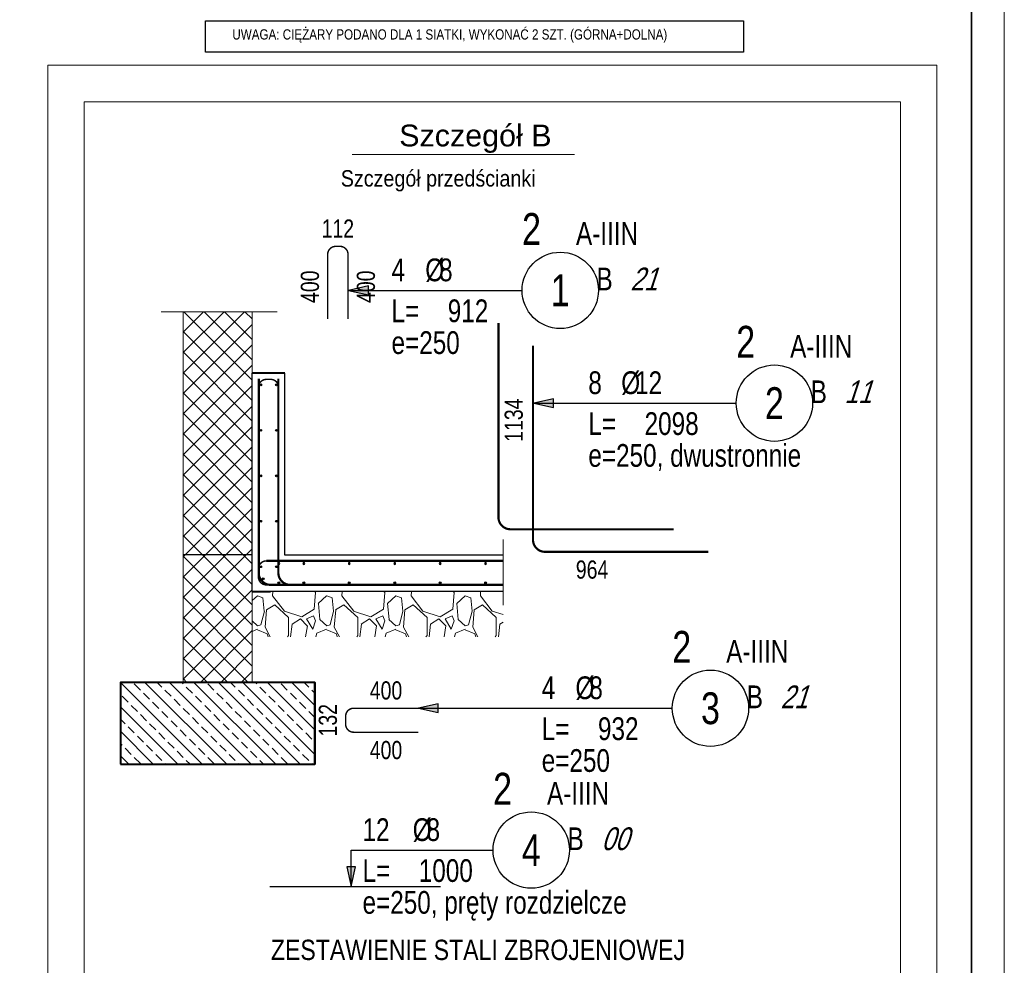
# Model space of a CAD drawing. Header units: millimetres. Extents: x -35363 to 17197, y 5744 to 29461.
# Tile 27 of 29: x 9680 to 15097, y 11079 to 16279. Entities that reach past the tile are written whole.
import ezdxf
from ezdxf.enums import TextEntityAlignment as Align

# ---------------------------------------------------------------- set-up
doc = ezdxf.new("R2010")
doc.units = ezdxf.units.MM
doc.linetypes.add('CONTINOUS', pattern=[0])
doc.linetypes.add('Dashed', pattern=[1250, 750, -500])
for name, color, linetype, lineweight in [('-OPISY', 11, 'Continuous', 13), ('OPISY', 11, 'Continuous', 13), ('WB-KRESKOWANIE2', 251, 'Continuous', 9), ('WB-MUROWANE2', 20, 'Continuous', 35), ('WB-OPISY2', 11, 'Continuous', 5), ('WB-RAMKA_TABELKA', 33, 'Continuous', 35), ('WB_ŻELBET', 4, 'Continuous', 40), ('ZELBET_WIDOK', 4, 'Continuous', 25)]:
    doc.layers.add(name, color=color, linetype=linetype, lineweight=lineweight)
for name, color, linetype in [('BZ_odn', 1, 'Continuous'), ('BZ_opi1', 7, 'Continuous'), ('BZ_opi2', 4, 'Continuous'), ('BZ_opi3', 30, 'Continuous'), ('BZ_P_prz', 4, 'Continuous'), ('BZ_P_wid', 3, 'Continuous'), ('BZ_P_wyc', 134, 'Continuous'), ('BZ_txg', 3, 'Continuous'), ('BZ_wym', 1, 'Continuous')]:
    doc.layers.add(name, color=color, linetype=linetype)
doc.layers.add('BZ_pom', color=6, linetype='Continuous', plot=False)
doc.layers.add('WB-KARTKA', color=251, linetype='Continuous', lineweight=13, plot=False)
doc.styles.add('AR 01 SWIS', font='txt')
doc.styles.add('Arial', font='txt')
doc.styles.add('BIKTBG', font='txt', dxfattribs={"width": 0.85})
doc.styles.add('BIKTC', font='bikromsw.shx', dxfattribs={"width": 0.85})
doc.styles.add('BIKTG', font='bikromsw.shx', dxfattribs={"width": 0.85})
doc.styles.add('BIKTS', font='bikromsw.shx', dxfattribs={"width": 0.85})
doc.styles.add('BIKWYM', font='bikromsw.shx', dxfattribs={"width": 0.8})
doc.linetypes.add('ZIGZAG', pattern='A,0.00254,-5.08,[131,ltypeshp.shx,S=5.08,R=0,X=-5.08,Y=0],-10.16,[131,ltypeshp.shx,S=5.08,R=180,X=5.08,Y=0],-5.08', length=20.32254)
doc.dimstyles.new('BZ_ST_50_mm', dxfattribs={"dimscale": 5, "dimtxt": 25, "dimasz": 1.666667, "dimexe": 24, "dimexo": 0, "dimgap": 0, "dimtad": 0, "dimdec": 1, "dimrnd": 0.5, "dimdsep": 46, "dimtxsty": 'BIKWYM', "dimblk": 'WYM-ST', "dimcen": 0, "dimdle": 20, "dimclrd": 256, "dimclre": 256, "dimclrt": 7, "dimadec": 0, "dimazin": 0, "dimtfac": 0.033333, "dimtdec": 1, "dimtix": 1, "dimtmove": 2, "dimatfit": 3, "dimldrblk": 'WYM-ST', "dimfxl": 0, "dimtvp": 0.8, "dimtolj": 1, "dimtzin": 0, "dimarcsym": 0})

# ---------------------------------------------------------------- blocks, each defined once
blk = doc.blocks.new('Format A1 - wpiecie poziome')
at = {"layer": 'WB-KARTKA', "linetype": 'Continuous'}
blk.add_lwpolyline([(-841, 0), (-841, 594), (0, 594), (0, 0)], close=True, dxfattribs=at)
at = {"layer": 'WB-RAMKA_TABELKA', "linetype": 'Continuous'}
blk.add_lwpolyline([(-816, 6), (-816, 297), (-835, 297), (-835, 588), (-6, 588), (-6, 6), (-816, 6)], dxfattribs=at)
blk = doc.blocks.new('PRET3')
blk.add_hatch(color=0).paths.add_polyline_path([(0.5, 0, 1), (-0.5, 0, 1)])
at = {"color": 0}
blk.add_circle((0, 0), 0.5, dxfattribs=at)
blk = doc.blocks.new('WYM-ST')
blk.add_hatch(color=256).paths.add_polyline_path([(0, 0), (-13, 2.88), (-13, -2.88)])
blk.add_lwpolyline([(0, 0), (-13, 2.88), (-13, -2.88), (0, 0)])
blk = doc.blocks.new('bik_BlkOpPret', base_point=(-3980.7, 20344.6))
at = {"layer": 'BZ_opi1', "style": 'BIKTS', "width": 0.8}
for tag, p in [('SZTUK', (-3918.2, 20394.6)), ('PRZEDR_FI', (-3556.3, 20394.6)), ('PRZEKROJ', (-3480.1, 20394.6)), ('PRZEDR_L', (-3918.2, 20169.6)), ('DLUGOSC', (-3608.7, 20169.6)), ('UWAGA', (-3918.2, 19994.6))]:
    blk.add_attdef(tag, p, '', height=125, dxfattribs=at)
at = {"layer": 'BZ_opi2', "style": 'BIKTBG', "width": 0.8}
blk.add_attdef('NUMER', text='', height=175, dxfattribs=at).set_placement((-2894.5, 20344.6), align=Align.MIDDLE_CENTER)
at = {"layer": 'BZ_pom', "width": 0.8}
for tag, p, height, style in [('POZYCJA', (-3104.5, 20594.6), 175, 'BIKTBG'), ('GATUNEK', (-2815, 20594.6), 125, 'BIKTS'), ('METODA_L', (-2695, 20344.6), 125, 'BIKTS'), ('EURO_KOD', (-2509.2, 20344.6), 125, 'BIKTS')]:
    blk.add_attdef(tag, p, '', height=height, dxfattribs=dict(at, style=style))
at = {"layer": 'BZ_wym', "width": 0.8}
for tag, p, height, style, flags in [('PRZEDR_NR', (-3918.2, 19807.1), 175, 'BIKTBG', 1), ('PRZEDR_SZT', (-3918.2, 19619.6), 125, 'BIKTS', 1), ('TYP_PRETA', (-3918.2, 19432.1), 125, 'BIKTS', 3), ('EURO_KOD_SEGMENTY', (-3618.2, 19244.6), 125, 'BIKTS', 3), ('HAK_1', (-3918.2, 19057.1), 125, 'BIKTS', 3), ('HAK_2', (-3918.2, 18869.6), 125, 'BIKTS', 3), ('ID', (-3918.2, 18682.1), 125, 'BIKTS', 3), ('ID_C', (-3918.2, 18494.6), 125, 'BIKTS', 3), ('b_atr_0', (-3918.2, 18307.1), 125, 'BIKTS', 3)]:
    blk.add_attdef(tag, p, '', height=height, dxfattribs=dict(at, style=style, flags=flags))

msp = doc.modelspace()

# ---------------------------------------------------------------- hatches: boundary and pattern name
at = {"layer": 'WB-KRESKOWANIE2'}
h = msp.add_hatch(dxfattribs=at)
h.set_pattern_fill('ANSI37', color=256, scale=25, angle=270, style=0)
h.set_pattern_definition([(315, (1976190.43, 255289.08), (56.1266008, 56.1266008), []), (45, (1976190.43, 255289.08), (-56.1266008, 56.1266008), [])])
h.paths.add_polyline_path([(10578.89, 12634.79), (10958.89, 12634.79), (10958.89, 14673.04), (10578.89, 14673.04)])
h = msp.add_hatch(dxfattribs=at)
h.set_pattern_fill('GRAVEL', color=256, scale=15, angle=270, style=0)
h.set_pattern_definition([(138.01279, (23939.106, -7629.936), (-3429, 3048), [51.258, -5074.5725]), (94.96974, (23901.006, -7595.646), (381.000022, -4571.999998), [87.9607, -8708.1073]), (42.51045, (23893.386, -7508.016), (-4190.999999, -3810.000002), [62.022, -6140.2084]), (177.27369, (23798.136, -7359.426), (7620, -381.000001), [80.1007, -7929.9656]), (202.83365, (23718.126, -7355.616), (4572, 1905), [78.545, -7775.971]), (267.27369, (23645.736, -7386.096), (381.000001, 7620), [80.1007, -7929.9656]), (307.69424, (23641.926, -7466.106), (-3810, 4953), [105.929, -10486.9673]), (342.25533, (23706.696, -7549.926), (8382, -2667.000001), [100.008, -9900.7885]), (31.429566, (23801.946, -7580.406), (4953, 3048), [80.372, -7956.832]), (85.23636, (23870.526, -7538.496), (-381, -4191), [91.757, -4496.0905]), (132.39744, (23878.146, -7447.056), (-4191, 4572), [118.6617, -11747.516]), (48.81407, (23794.326, -7736.616), (2286, 2667), [40.5007, -4009.585]), (81.46923, (23820.996, -7706.136), (-761.999999, -4953), [77.0523, -7628.196]), (135, (23832.43, -7629.94), (-381, 5e-13), [53.8814, -484.934]), (113.1986, (23878.146, -7603.266), (762, -1905), [29.016, -2872.5934]), (201.8014, (23866.716, -7576.596), (1143, 381), [41.035, -2010.713]), (300.96376, (23828.616, -7591.836), (762, -1143), [66.648, -2154.9447]), (71.56505, (23862.91, -7648.99), (-381, -762), [48.193, -1156.635]), (286.38954, (23866.716, -7355.616), (1143, -3810), [67.513, -6683.824]), (340.34618, (23885.766, -7420.386), (-4191, 1524), [56.64, -5607.3324]), (203.1986, (23939.106, -7648.986), (1905, 762), [58.032, -2843.5775]), (253.61046, (23885.766, -7671.846), (1143, 3810), [67.513, -6683.824]), (249.44395, (23630.496, -7355.616), (762, 1905), [65.1053, -3190.16]), (204.77514, (23607.636, -7416.576), (4191, 1905.000002), [54.551, -5400.539]), (336.8014, (23558.106, -7652.796), (1905, -762), [58.032, -2843.5775]), (287.35402, (23611.446, -7675.656), (-1524, 4953), [63.8674, -6322.8564]), (339.44395, (23558.106, -7466.106), (-1905, 762), [32.5526, -3222.713]), (11.30993, (23558.11, -7629.936), (1524, 381), [19.427, -1923.299]), (75.96376, (23577.16, -7626.13), (-381, -1143), [78.545, -1492.358]), (96.00901, (23596.206, -7549.926), (381, -3810), [72.79, -7206.2047]), (213.69007, (23794.33, -7591.84), (762, 381), [54.9486, -1318.7665]), (263.15723, (23748.606, -7622.316), (-762, -6477), [95.9335, -9497.4014]), (330.9454, (23737.176, -7717.566), (-2667, 1524), [39.226, -3883.409]), (360, (23771.47, -7736.6), (381, 381), [22.86, -358.14]), (30.25644, (23607.636, -7542.306), (-2667, -1524), [52.93, -5240.091]), (318.01279, (23653.356, -7515.636), (3429, -3048), [102.5164, -5023.3143]), (270, (23729.56, -7584.2), (381, -381), [99.06, -281.94]), (235.30485, (23729.556, -7683.276), (-2666.999998, -3810.000001), [60.2414, -5963.8975]), (164.0546, (23695.266, -7732.806), (-1524, 381), [55.4744, -2718.2475]), (117.645975, (23641.926, -7717.566), (-3810, 7239), [90.3218, -8941.8697]), (85.42608, (23600.016, -7637.556), (381, 4953), [95.5544, -9459.877])])
h.paths.add_polyline_path([(12338.89, 13134.79), (10958.89, 13134.79), (10958.89, 12884.79), (12338.89, 12884.79), (12338.89, 13059.61)])
h = msp.add_hatch(dxfattribs=at)
h.set_pattern_fill('ANSI33', color=256, scale=15, angle=270, style=0)
h.set_pattern_definition([(315, (1977070.43, 256827.33), (67.351921, 67.351921), []), (315, (1977070.43, 256759.97), (67.351921, 67.351921), [47.625, -23.8125])])
h.paths.add_polyline_path([(10613.89, 12634.79), (10578.89, 12634.79), (10233.89, 12634.79), (10233.89, 12184.79), (10613.89, 12184.79), (10923.89, 12184.79), (11303.89, 12184.79), (11303.89, 12634.79), (10958.89, 12634.79), (10923.89, 12634.79)])

# ---------------------------------------------------------------- linework, layer by layer
at = {"layer": 'BZ_odn'}
for centre in [(12653.69, 14790.45), (13831.94, 14170.11), (13480.17, 12492.63), (12494.24, 11712.5)]:
    msp.add_circle(centre, 210, dxfattribs=at)
at = {"layer": 'BZ_P_wid', "elevation": 0}
for points, const_width in [([(11374.14, 14632.27), (11374.14, 14988.27, -0.4142136), (11418.14, 15032.27), (11442.14, 15032.27, -0.4142136), (11486.14, 14988.27), (11486.14, 14632.27)], 8), ([(12313.62, 14610.63), (12313.62, 13542.63, 0.4142136), (12379.62, 13476.63), (13277.62, 13476.63)], 12), ([(12503.86, 14486.56), (12503.86, 13418.56, 0.4142136), (12569.86, 13352.56), (13467.86, 13352.56)], 12), ([(10994.89, 14304.79), (10994.89, 13236.79, 0.4142136), (11060.89, 13170.79), (11958.89, 13170.79)], 12), ([(10992.89, 13864.79), (10992.89, 14256.79, -0.4142136), (11036.89, 14300.79), (11060.89, 14300.79, -0.4142136), (11104.89, 14256.79), (11104.89, 13864.79)], 8), ([(11102.89, 14304.79), (11102.89, 13236.79, 0.4142136), (11168.89, 13170.79), (12338.89, 13170.79)], 12), ([(11392.89, 13170.79), (11036.89, 13170.79, -0.4142136), (10992.89, 13214.79), (10992.89, 13258.79, -0.4142136), (11036.89, 13302.79), (11392.89, 13302.79)], 8)]:
    msp.add_lwpolyline(points, format="xyb", dxfattribs=dict(at, const_width=const_width))
at = {"layer": 'BZ_P_wid', "const_width": 12, "elevation": 0}
msp.add_lwpolyline([(11036.89, 13302.79), (12338.89, 13302.79)], dxfattribs=at)
at = {"layer": 'BZ_P_wid', "const_width": 8}
msp.add_lwpolyline([(11873.02, 12360.63), (11517.02, 12360.63, -0.4142136), (11473.02, 12404.63), (11473.02, 12448.63, -0.4142136), (11517.02, 12492.63), (11873.02, 12492.63)], format="xyb", dxfattribs=at)
msp.add_lwpolyline([(11055.76, 11511.64), (11995.76, 11511.64)], dxfattribs=at)
at = {"layer": 'BZ_P_wyc', "const_width": 8}
msp.add_lwpolyline([(11873.02, 12360.63), (11517.02, 12360.63, -0.4142136), (11473.02, 12404.63), (11473.02, 12448.63, -0.4142136), (11517.02, 12492.63), (11873.02, 12492.63)], format="xyb", dxfattribs=at)
at = {"layer": 'BZ_txg', "color": 6}
msp.add_lwpolyline([(10701.22, 16271.95), (13662.55, 16271.95), (13662.55, 16099.81), (10701.22, 16099.81)], close=True, dxfattribs=at)
at = {"layer": 'OPISY', "linetype": 'Continuous'}
msp.add_line((11508.57, 15537.16), (12732.37, 15537.16), dxfattribs=at)
at = {"layer": 'WB-KRESKOWANIE2', "linetype": 'Dashed', "ltscale": 10}
for p, q in [((11095.32, 14673.04, 0), (10457.32, 14673.04, 0)), ((12338.89, 13059.61, 0), (12338.89, 13419.59, 0))]:
    msp.add_line(p, q, dxfattribs=at)
at = {"layer": 'WB-MUROWANE2', "lineweight": 18}
for p, q in [((10578.89, 13134.79, 0), (10578.89, 14673.04, 0)), ((10958.89, 13134.79, 0), (10958.89, 14673.04, 0)), ((10578.89, 12634.79, 0), (10578.89, 13134.79, 0)), ((10958.89, 12634.79, 0), (10958.89, 13134.79, 0))]:
    msp.add_line(p, q, dxfattribs=at)
at = {"layer": 'WB-OPISY2'}
for points in [[(9833.67, 16027.91), (14725.8, 16027.91), (14725.8, 8727.53), (9833.67, 8727.53)], [(10033.67, 15827.91), (14525.8, 15827.91), (14525.8, 8927.53), (10033.67, 8927.53)]]:
    msp.add_lwpolyline(points, close=True, dxfattribs=at)
at = {"layer": 'WB_ŻELBET'}
for p, q in [((11138.89, 14334.79, 0), (10958.89, 14334.79, 0)), ((10958.89, 13134.79, 0), (11058.89, 13134.79, 0)), ((10233.89, 12634.79, 0), (10233.89, 12184.79, 0)), ((11303.89, 12634.79, 0), (11303.89, 12184.79, 0))]:
    msp.add_line(p, q, dxfattribs=at)
at = {"layer": 'WB_ŻELBET', "color": 2, "linetype": 'ZIGZAG', "lineweight": 30, "ltscale": 5, "elevation": 0}
msp.add_lwpolyline([(10958.89, 13336.84), (10578.89, 13336.84)], dxfattribs=at)
at = {"layer": 'WB_ŻELBET', "elevation": 0}
msp.add_lwpolyline([(10233.89, 12184.79), (11303.89, 12184.79), (11303.89, 12634.79), (10233.89, 12634.79)], close=True, dxfattribs=at)
at = {"layer": 'ZELBET_WIDOK'}
for p, q in [((10958.89, 13134.79, 0), (10958.89, 14334.79, 0)), ((11138.89, 13334.79, 0), (11138.89, 14334.79, 0)), ((11458.89, 13334.79, 0), (11138.89, 13334.79, 0)), ((12338.89, 13334.79, 0), (11458.89, 13334.79, 0)), ((12338.89, 13134.79, 0), (10958.89, 13134.79, 0)), ((10233.89, 12634.79, 0), (10923.89, 12634.79, 0)), ((11303.89, 12634.79, 0), (10613.89, 12634.79, 0)), ((10233.89, 12184.79, 0), (10923.89, 12184.79, 0)), ((11303.89, 12184.79, 0), (10613.89, 12184.79, 0))]:
    msp.add_line(p, q, dxfattribs=at)

# ---------------------------------------------------------------- block references
ref = msp.add_blockref('bik_BlkOpPret', (11662.74, 14790.45))
ref.add_attrib('NUMER', '1', dxfattribs={"layer": 'BZ_opi2', "height": 175, "style": 'BIKTBG', "width": 0.8}).set_placement((12653.69, 14790.45), align=Align.MIDDLE_CENTER)
ref.add_attrib('POZYCJA', '2', (12443.69, 15040.45), dxfattribs={"layer": 'BZ_pom', "height": 175, "style": 'BIKTBG', "width": 0.8})
ref.add_attrib('SZTUK', '4', (11725.24, 14840.45), dxfattribs={"layer": 'BZ_opi1', "height": 125, "style": 'BIKTS', "width": 0.8})
ref.add_attrib('GATUNEK', 'A-IIIN', (12740.35, 15040.45), dxfattribs={"layer": 'BZ_pom', "height": 125, "style": 'BIKTS', "width": 0.8})
ref.add_attrib('PRZEKROJ', '8', (11987.15, 14840.45), dxfattribs={"layer": 'BZ_opi1', "height": 125, "style": 'BIKTS', "width": 0.8})
ref.add_attrib('DLUGOSC', '912', (12034.77, 14615.45), dxfattribs={"layer": 'BZ_opi1', "height": 125, "style": 'BIKTS', "width": 0.8})
ref.add_attrib('UWAGA', 'e=250', (11725.24, 14440.45), dxfattribs={"layer": 'BZ_opi1', "height": 125, "style": 'BIKTS', "width": 0.8})
ref.add_attrib('METODA_L', 'B', (12853.22, 14790.45), dxfattribs={"layer": 'BZ_pom', "height": 125, "style": 'BIKTS', "width": 0.8})
ref.add_attrib('PRZEDR_FI', '%%c', (11910.96, 14840.45), dxfattribs={"layer": 'BZ_opi1', "height": 125, "style": 'BIKTS', "width": 0.8})
ref.add_attrib('PRZEDR_L', 'L=', (11725.24, 14615.45), dxfattribs={"layer": 'BZ_opi1', "height": 125, "style": 'BIKTS', "width": 0.8})
ref.add_attrib('EURO_KOD', '21', (13038.93, 14790.45), dxfattribs={"layer": 'BZ_pom', "height": 125, "style": 'BIKTS', "oblique": 18, "width": 0.8})
ref = msp.add_blockref('bik_BlkOpPret', (12745.75, 14170.11))
ref.add_attrib('NUMER', '2', dxfattribs={"layer": 'BZ_opi2', "height": 175, "style": 'BIKTBG', "width": 0.8}).set_placement((13831.94, 14170.11), align=Align.MIDDLE_CENTER)
ref.add_attrib('POZYCJA', '2', (13621.94, 14420.11), dxfattribs={"layer": 'BZ_pom', "height": 175, "style": 'BIKTBG', "width": 0.8})
ref.add_attrib('SZTUK', '8', (12808.25, 14220.11), dxfattribs={"layer": 'BZ_opi1', "height": 125, "style": 'BIKTS', "width": 0.8})
ref.add_attrib('GATUNEK', 'A-IIIN', (13918.59, 14420.11), dxfattribs={"layer": 'BZ_pom', "height": 125, "style": 'BIKTS', "width": 0.8})
ref.add_attrib('PRZEKROJ', '12', (13065.39, 14220.11), dxfattribs={"layer": 'BZ_opi1', "height": 125, "style": 'BIKTS', "width": 0.8})
ref.add_attrib('DLUGOSC', '2098', (13117.77, 13995.11), dxfattribs={"layer": 'BZ_opi1', "height": 125, "style": 'BIKTS', "width": 0.8})
ref.add_attrib('UWAGA', 'e=250, dwustronnie', (12808.25, 13820.11), dxfattribs={"layer": 'BZ_opi1', "height": 125, "style": 'BIKTS', "width": 0.8})
ref.add_attrib('METODA_L', 'B', (14031.46, 14170.11), dxfattribs={"layer": 'BZ_pom', "height": 125, "style": 'BIKTS', "width": 0.8})
ref.add_attrib('PRZEDR_FI', '%%c', (12989.2, 14220.11), dxfattribs={"layer": 'BZ_opi1', "height": 125, "style": 'BIKTS', "width": 0.8})
ref.add_attrib('PRZEDR_L', 'L=', (12808.25, 13995.11), dxfattribs={"layer": 'BZ_opi1', "height": 125, "style": 'BIKTS', "width": 0.8})
ref.add_attrib('EURO_KOD', '11', (14217.18, 14170.11), dxfattribs={"layer": 'BZ_pom', "height": 125, "style": 'BIKTS', "oblique": 18, "width": 0.8})
ref = msp.add_blockref('bik_BlkOpPret', (12489.22, 12492.63))
ref.add_attrib('NUMER', '3', dxfattribs={"layer": 'BZ_opi2', "height": 175, "style": 'BIKTBG', "width": 0.8}).set_placement((13480.17, 12492.63), align=Align.MIDDLE_CENTER)
ref.add_attrib('POZYCJA', '2', (13270.17, 12742.63), dxfattribs={"layer": 'BZ_pom', "height": 175, "style": 'BIKTBG', "width": 0.8})
ref.add_attrib('SZTUK', '4', (12551.72, 12542.63), dxfattribs={"layer": 'BZ_opi1', "height": 125, "style": 'BIKTS', "width": 0.8})
ref.add_attrib('GATUNEK', 'A-IIIN', (13566.82, 12742.63), dxfattribs={"layer": 'BZ_pom', "height": 125, "style": 'BIKTS', "width": 0.8})
ref.add_attrib('PRZEKROJ', '8', (12813.62, 12542.63), dxfattribs={"layer": 'BZ_opi1', "height": 125, "style": 'BIKTS', "width": 0.8})
ref.add_attrib('DLUGOSC', '932', (12861.24, 12317.63), dxfattribs={"layer": 'BZ_opi1', "height": 125, "style": 'BIKTS', "width": 0.8})
ref.add_attrib('UWAGA', 'e=250', (12551.72, 12142.63), dxfattribs={"layer": 'BZ_opi1', "height": 125, "style": 'BIKTS', "width": 0.8})
ref.add_attrib('METODA_L', 'B', (13679.69, 12492.63), dxfattribs={"layer": 'BZ_pom', "height": 125, "style": 'BIKTS', "width": 0.8})
ref.add_attrib('PRZEDR_FI', '%%c', (12737.43, 12542.63), dxfattribs={"layer": 'BZ_opi1', "height": 125, "style": 'BIKTS', "width": 0.8})
ref.add_attrib('PRZEDR_L', 'L=', (12551.72, 12317.63), dxfattribs={"layer": 'BZ_opi1', "height": 125, "style": 'BIKTS', "width": 0.8})
ref.add_attrib('EURO_KOD', '21', (13865.41, 12492.63), dxfattribs={"layer": 'BZ_pom', "height": 125, "style": 'BIKTS', "oblique": 18, "width": 0.8})
ref = msp.add_blockref('bik_BlkOpPret', (11503.29, 11712.5))
ref.add_attrib('NUMER', '4', dxfattribs={"layer": 'BZ_opi2', "height": 175, "style": 'BIKTBG', "width": 0.8}).set_placement((12494.24, 11712.5), align=Align.MIDDLE_CENTER)
ref.add_attrib('POZYCJA', '2', (12284.24, 11962.5), dxfattribs={"layer": 'BZ_pom', "height": 175, "style": 'BIKTBG', "width": 0.8})
ref.add_attrib('SZTUK', '12', (11565.79, 11762.5), dxfattribs={"layer": 'BZ_opi1', "height": 125, "style": 'BIKTS', "width": 0.8})
ref.add_attrib('GATUNEK', 'A-IIIN', (12580.9, 11962.5), dxfattribs={"layer": 'BZ_pom', "height": 125, "style": 'BIKTS', "width": 0.8})
ref.add_attrib('PRZEKROJ', '8', (11918.17, 11762.5), dxfattribs={"layer": 'BZ_opi1', "height": 125, "style": 'BIKTS', "width": 0.8})
ref.add_attrib('DLUGOSC', '1000', (11875.31, 11537.5), dxfattribs={"layer": 'BZ_opi1', "height": 125, "style": 'BIKTS', "width": 0.8})
ref.add_attrib('UWAGA', 'e=250, pręty rozdzielcze', (11565.79, 11362.5), dxfattribs={"layer": 'BZ_opi1', "height": 125, "style": 'BIKTS', "width": 0.8})
ref.add_attrib('METODA_L', 'B', (12693.77, 11712.5), dxfattribs={"layer": 'BZ_pom', "height": 125, "style": 'BIKTS', "width": 0.8})
ref.add_attrib('PRZEDR_FI', '%%c', (11841.98, 11762.5), dxfattribs={"layer": 'BZ_opi1', "height": 125, "style": 'BIKTS', "width": 0.8})
ref.add_attrib('PRZEDR_L', 'L=', (11565.79, 11537.5), dxfattribs={"layer": 'BZ_opi1', "height": 125, "style": 'BIKTS', "width": 0.8})
ref.add_attrib('EURO_KOD', '00', (12879.48, 11712.5), dxfattribs={"layer": 'BZ_pom', "height": 125, "style": 'BIKTS', "oblique": 18, "width": 0.8})
at = {"layer": 'BZ_P_prz', "color": 1, "zscale": 10}
for p, xscale, yscale in [((11005.89, 14270.79, 0), 10, 10), ((11091.89, 14270.79, 0), 10, 10), ((11005.89, 14020.79, 0), 10, 10), ((11091.89, 14020.79, 0), 10, 10), ((11005.89, 13770.79, 0), 10, 10), ((11091.89, 13770.79, 0), 9.999999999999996, 9.999999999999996), ((11005.89, 13520.79, 0), 10, 10), ((11091.89, 13520.79, 0), 10, 10), ((11005.89, 13270.79, 0), 10, 10), ((11091.89, 13270.79, 0), 10, 10), ((11019.77, 13204.01, 0), 10, 10), ((11105.77, 13181.92, 0), 10, 10), ((11242.89, 13181.79, 0), 9.999999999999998, 10), ((11492.89, 13181.79, 0), 10, 10), ((11742.89, 13181.79, 0), 9.999999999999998, 10), ((11992.89, 13181.79, 0), 10, 10), ((12242.89, 13181.79, 0), 10, 10)]:
    msp.add_blockref('PRET3', p, dxfattribs=dict(at, xscale=xscale, yscale=yscale))
at = {"layer": 'BZ_P_prz', "color": 1, "yscale": 10, "zscale": 10, "rotation": 180}
for p, xscale in [((11105.77, 13287.67, 0), -10), ((11242.89, 13287.79, 0), -9.999999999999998), ((11492.89, 13287.79, 0), -10), ((11742.89, 13287.79, 0), -9.999999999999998), ((11992.89, 13287.79, 0), -10), ((12242.89, 13287.79, 0), -10)]:
    msp.add_blockref('PRET3', p, dxfattribs=dict(at, xscale=xscale))
at = {"layer": 'WB-RAMKA_TABELKA', "linetype": 'Continuous', "xscale": 30, "yscale": 30, "zscale": 30}
msp.add_blockref('Format A1 - wpiecie poziome', (15096.83, 5743.53), dxfattribs=at)

# ---------------------------------------------------------------- texts
at = {"layer": '-OPISY', "linetype": 'CONTINOUS', "style": 'AR 01 SWIS', "width": 0.9}
msp.add_text('Szczegół przedścianki', height=90, dxfattribs=at).set_placement((11446.3, 15361.16))
at = {"layer": 'BZ_opi3', "color": 2, "style": 'BIKTC', "width": 0.8}
for s, p in [('112', (11430.14, 15130.27)), ('400', (11695.02, 12590.63))]:
    msp.add_text(s, height=100, dxfattribs=at).set_placement(p, align=Align.MIDDLE_CENTER)
for s, rotation, p in [('400', 90, (11276.14, 14810.27)), ('400', 89.99985, (11584.14, 14810.27)), ('1134', 89.99985, (12397.72, 14076.63)), ('964', 0, (12828.62, 13255.08)), ('132', 90, (11375.02, 12426.63)), ('400', 359.99985, (11695.02, 12262.63))]:
    msp.add_text(s, height=100, rotation=rotation, dxfattribs=at).set_placement(p, align=Align.MIDDLE_CENTER)
at = {"layer": 'BZ_txg', "color": 6, "style": 'BIKTS', "width": 0.85}
msp.add_text('UWAGA: CIĘŻARY PODANO DLA 1 SIATKI, WYKONAĆ 2 SZT. (GÓRNA+DOLNA)', height=56.25, dxfattribs=at).set_placement((10849.79, 16197.72), align=Align.MIDDLE_LEFT)
at = {"layer": 'BZ_txg', "style": 'BIKTG', "width": 0.85}
msp.add_text('ZESTAWIENIE STALI ZBROJENIOWEJ', height=111.6902, dxfattribs=at).set_placement((12200.73, 11163.85), align=Align.MIDDLE_CENTER)
at = {"layer": 'OPISY', "linetype": 'Continuous', "insert": (11767.52, 15701.9), "char_height": 120, "width": 10683.1775, "attachment_point": 1, "style": 'Arial'}
msp.add_mtext('Szczegół B', dxfattribs=at)

# ---------------------------------------------------------------- leaders
at = {"layer": 'BZ_odn'}
for points in [[(11489.57, 14790.45), (11662.74, 14790.45), (12443.69, 14790.45)], [(12507.95, 14170.11), (12745.75, 14170.11), (13621.94, 14170.11)], [(11873.02, 12492.63), (12489.22, 12492.63), (13270.17, 12492.63)], [(11503.29, 11511.64), (11503.29, 11712.5), (12284.24, 11712.5)]]:
    msp.add_leader(points, dimstyle='BZ_ST_50_mm', dxfattribs=at)

doc.saveas('drawing.dxf')
